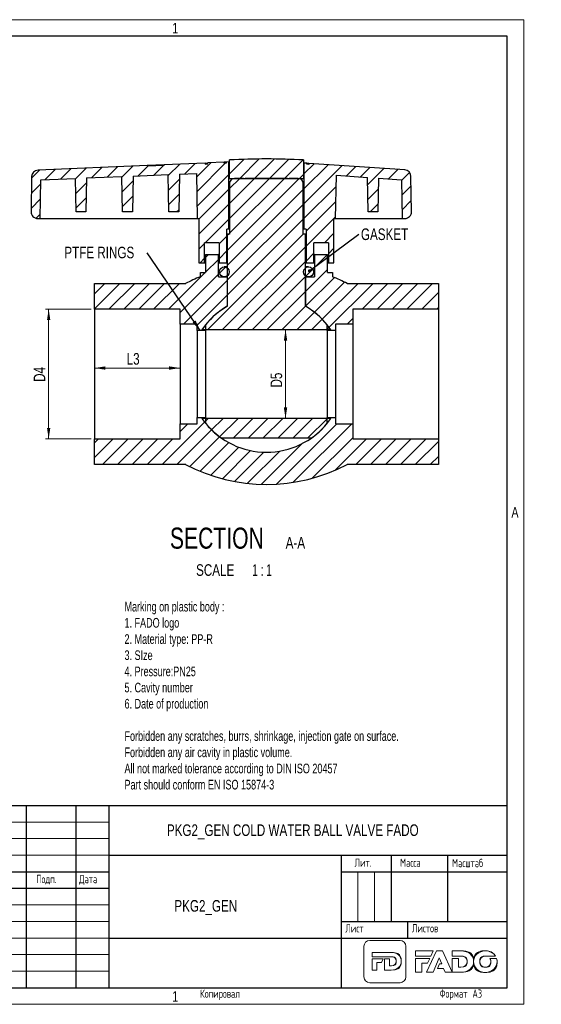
# Model space of a CAD drawing. Header units: inches. Extents: x 0 to 16.7, y 0 to 11.7.
# Tile 3 of 3: x 10.6 to 16.7, y 0 to 11.7. Entities that reach past the tile are written whole.
import ezdxf

# ---------------------------------------------------------------- set-up
doc = ezdxf.new("R2010")
doc.units = ezdxf.units.IN
doc.header["$MEASUREMENT"] = 0
doc.layers.add('ОСЕВЫЕ', color=7, linetype='Continuous')
doc.styles.add('SLDTEXTSTYLE0', font='TXT', dxfattribs={"width": 0.75})
doc.styles.add('SLDTEXTSTYLE1', font='TXT', dxfattribs={"width": 0.7})
doc.styles.add('SLDTEXTSTYLE2', font='TXT', dxfattribs={"width": 0.605, "bigfont": 'bigfont'})
doc.styles.add('SLDTEXTSTYLE4', font='TXT', dxfattribs={"width": 0.65})
doc.dimstyles.new('SLDDIMSTYLE1', dxfattribs={"dimtxt": 0.18, "dimasz": 0.04, "dimexe": 0, "dimexo": 0.0625, "dimgap": 0, "dimtad": 0, "dimtih": 1, "dimtoh": 1, "dimdec": 0, "dimrnd": 1e-09, "dimzin": 0, "dimdsep": 46, "dimtxsty": 'Standard', "dimblk1": 'DOT', "dimblk2": 'DOT', "dimsah": 1, "dimcen": 0.09, "dimadec": 0, "dimazin": 0, "dimtfac": 0.04, "dimtdec": 0, "dimtofl": 0, "dimtmove": 0, "dimatfit": 3, "dimldrblk": 'DOT', "dimfxl": 0, "dimfrac": 2, "dimtolj": 1, "dimtzin": 0, "dimarcsym": 0})
doc.dimstyles.new('SLDDIMSTYLE2', dxfattribs={"dimtxt": 0.137795, "dimasz": 0.13, "dimexe": 0, "dimexo": 0.0625, "dimgap": 0.034449, "dimtad": 1, "dimrnd": 1e-09, "dimzin": 12, "dimdsep": 46, "dimtxsty": 'SLDTEXTSTYLE0', "dimsah": 1, "dimcen": 0.09, "dimadec": 0, "dimazin": 3, "dimtfac": 1, "dimtofl": 0, "dimtmove": 0, "dimatfit": 3, "dimfxl": 0, "dimfrac": 2, "dimtolj": 1, "dimtzin": 12, "dimarcsym": 0})
doc.dimstyles.new('SLDDIMSTYLE3', dxfattribs={"dimtxt": 0.18, "dimasz": 0.13, "dimexe": 0, "dimexo": 0.0625, "dimgap": 0, "dimtad": 0, "dimtih": 1, "dimtoh": 1, "dimdec": 0, "dimrnd": 1e-09, "dimzin": 0, "dimdsep": 46, "dimtxsty": 'Standard', "dimsah": 1, "dimcen": 0.09, "dimadec": 0, "dimazin": 0, "dimtfac": 0.13, "dimtdec": 0, "dimtofl": 0, "dimtmove": 0, "dimatfit": 3, "dimfxl": 0, "dimfrac": 2, "dimtolj": 1, "dimtzin": 0, "dimarcsym": 0})

# ---------------------------------------------------------------- blocks, each defined once
blk = doc.blocks.new('logo+banner')
at = {"color": 179, "linetype": 'Continuous', "lineweight": 18}
for p, q in [((61.2, 71.7), (9.9, 71.7)), ((61.2, 71.7), (9.9, 71.7)), ((0, 61.7), (0, 10)), ((0, 61.7), (0, 10)), ((14, 44), (14, 51.3)), ((14, 51.3), (35, 51.3)), ((14, 44), (14, 51.3)), ((14, 51.3), (35, 51.3)), ((35, 51.3), (46.4, 51.3)), ((35, 51.3), (46.4, 51.3)), ((71.1, 10), (71.1, 61.7)), ((71.1, 10), (71.1, 61.7)), ((117.2, 53.9), (87.7, 53.9)), ((87.7, 53.9), (87.7, 45.1)), ((117.2, 53.9), (87.7, 53.9)), ((87.7, 53.9), (87.7, 45.1)), ((122.8, 54.2), (106.4, 17.6)), ((122.8, 54.2), (106.4, 17.6)), ((113.2, 45.1), (117.2, 53.9)), ((113.2, 45.1), (117.2, 53.9)), ((133, 54.2), (122.8, 54.2)), ((133, 54.2), (122.8, 54.2)), ((149.4, 17.6), (133, 54.2)), ((149.4, 17.6), (133, 54.2)), ((164.2, 53.9), (149.4, 53.9)), ((149.4, 53.9), (149.4, 45.1)), ((164.2, 53.9), (149.4, 53.9)), ((149.4, 53.9), (149.4, 45.1)), ((43.2, 44), (14, 44)), ((43.2, 44), (14, 44)), ((14, 21.3), (14, 40.6)), ((14, 40.6), (32.4, 40.6)), ((14, 21.3), (14, 40.6)), ((14, 40.6), (32.4, 40.6)), ((29.7, 34.1), (22.2, 34.1)), ((22.2, 34.1), (22.2, 21.3)), ((29.7, 34.1), (22.2, 34.1)), ((22.2, 34.1), (22.2, 21.3)), ((32.4, 40.6), (29.7, 34.1)), ((32.4, 40.6), (29.7, 34.1)), ((35, 21.3), (35, 40.6)), ((35, 40.6), (43.2, 40.6)), ((35, 21.3), (35, 40.6)), ((35, 40.6), (43.2, 40.6)), ((43.6, 44), (43.2, 44)), ((43.6, 44), (43.2, 44)), ((43.2, 40.6), (43.2, 28.7)), ((43.2, 40.6), (43.2, 28.7)), ((46.6, 44), (43.6, 44)), ((46.6, 44), (43.6, 44)), ((87.7, 45.1), (113.2, 45.1)), ((87.7, 45.1), (113.2, 45.1)), ((111.5, 41.2), (87.7, 41.2)), ((87.7, 41.2), (87.7, 17.6)), ((111.5, 41.2), (87.7, 41.2)), ((87.7, 41.2), (87.7, 17.6)), ((107.8, 32.9), (111.5, 41.2)), ((107.8, 32.9), (111.5, 41.2)), ((117.6, 17.6), (127.8, 42.2)), ((117.6, 17.6), (127.8, 42.2)), ((127.8, 42.2), (132.1, 31.9)), ((127.8, 42.2), (132.1, 31.9)), ((149.4, 45.1), (163.2, 45.1)), ((149.4, 45.1), (163.2, 45.1)), ((160.1, 41.2), (149.4, 41.2)), ((149.4, 41.2), (149.4, 17.6)), ((160.1, 41.2), (149.4, 41.2)), ((149.4, 41.2), (149.4, 17.6)), ((160.1, 26.5), (160.1, 41.2)), ((160.1, 26.5), (160.1, 41.2)), ((163.2, 45.1), (164.4, 45.1)), ((163.2, 45.1), (164.4, 45.1)), ((205.8, 45.2), (223, 45.2)), ((205.8, 45.2), (223, 45.2)), ((224.9, 41.1), (213.7, 41.1)), ((224.9, 41.1), (213.7, 41.1)), ((22.2, 21.3), (14, 21.3)), ((22.2, 21.3), (14, 21.3)), ((46.3, 21.3), (35, 21.3)), ((46.3, 21.3), (35, 21.3)), ((43.2, 28.7), (46.6, 28.7)), ((43.2, 28.7), (46.6, 28.7)), ((87.7, 17.6), (98.3, 17.6)), ((87.7, 17.6), (98.3, 17.6)), ((98.3, 17.6), (98.3, 32.9)), ((98.3, 32.9), (107.8, 32.9)), ((98.3, 17.6), (98.3, 32.9)), ((98.3, 32.9), (107.8, 32.9)), ((106.4, 17.6), (117.6, 17.6)), ((106.4, 17.6), (117.6, 17.6)), ((127.9, 31.9), (124.7, 24.1)), ((127.9, 31.9), (124.7, 24.1)), ((124.7, 24.1), (135.2, 24.1)), ((124.7, 24.1), (135.2, 24.1)), ((132.1, 31.9), (127.9, 31.9)), ((132.1, 31.9), (127.9, 31.9)), ((135.2, 24.1), (138, 17.6)), ((135.2, 24.1), (138, 17.6)), ((138, 17.6), (149.4, 17.6)), ((138, 17.6), (149.4, 17.6)), ((149.4, 17.6), (164, 17.6)), ((149.4, 17.6), (164, 17.6)), ((164.4, 26.5), (160.1, 26.5)), ((164.4, 26.5), (160.1, 26.5)), ((9.9, 0), (61.2, 0)), ((9.9, 0), (61.2, 0))]:
    blk.add_line(p, q, dxfattribs=at)
for points in [[(9.9, 71.7), (4.4, 71.7), (0, 67.2), (0, 61.7)], [(9.9, 71.7), (4.4, 71.7), (0, 67.2), (0, 61.7)], [(71.1, 61.7), (71.1, 67.2), (66.6, 71.7), (61.2, 71.7)], [(71.1, 61.7), (71.1, 67.2), (66.6, 71.7), (61.2, 71.7)], [(46.4, 51.3), (57.1, 51.3), (63.2, 45.1), (63.2, 36.4), (63.2, 27.8), (57, 21.3), (46.3, 21.3)], [(46.4, 51.3), (57.1, 51.3), (63.2, 45.1), (63.2, 36.4)], [(164, 17.6), (177.8, 17.6), (185.9, 25.4), (185.9, 35.8), (185.9, 46.4), (178, 53.9), (164.2, 53.9)], [(185.9, 35.8), (185.9, 46.4), (178, 53.9), (164.2, 53.9)], [(205.9, 53.9), (194.5, 53.9), (185.9, 45.8), (185.9, 35.7)], [(223, 45.2), (219.7, 50.4), (213.4, 53.9), (205.9, 53.9), (194.5, 53.9), (185.9, 45.8), (185.9, 35.7), (185.9, 25.6), (194.4, 17.5), (205.8, 17.5), (217.2, 17.5), (225.8, 25.7), (225.8, 35.7), (225.8, 37.6), (225.5, 39.4), (224.9, 41.1)], [(223, 45.2), (219.7, 50.4), (213.4, 53.9), (205.9, 53.9)], [(63.2, 36.4), (63.2, 27.8), (57, 21.3), (46.3, 21.3)], [(46.6, 28.7), (51.5, 28.7), (54.8, 31.5), (54.8, 36.4), (54.8, 41.2), (51.5, 44), (46.6, 44)], [(54.8, 36.4), (54.8, 41.2), (51.5, 44), (46.6, 44)], [(46.6, 28.7), (51.5, 28.7), (54.8, 31.5), (54.8, 36.4)], [(164, 17.6), (177.8, 17.6), (185.9, 25.4), (185.9, 35.8)], [(164.4, 45.1), (170.8, 45.1), (175, 41.6), (175, 35.8)], [(164.4, 45.1), (170.8, 45.1), (175, 41.6), (175, 35.8), (175, 29.8), (170.8, 26.5), (164.4, 26.5)], [(175, 35.8), (175, 29.8), (170.8, 26.5), (164.4, 26.5)], [(185.9, 35.7), (185.9, 25.6), (194.4, 17.5), (205.8, 17.5)], [(196.4, 35.7), (196.4, 40.9), (200.2, 45.2), (205.8, 45.2)], [(213.7, 41.1), (214.7, 39.6), (215.3, 37.7), (215.3, 35.7), (215.3, 30.6), (211.6, 26.3), (205.9, 26.3), (200.3, 26.3), (196.4, 30.7), (196.4, 35.7), (196.4, 40.9), (200.2, 45.2), (205.8, 45.2)], [(205.9, 26.3), (200.3, 26.3), (196.4, 30.7), (196.4, 35.7)], [(205.8, 17.5), (217.2, 17.5), (225.8, 25.7), (225.8, 35.7)], [(215.3, 35.7), (215.3, 30.6), (211.6, 26.3), (205.9, 26.3)], [(213.7, 41.1), (214.7, 39.6), (215.3, 37.7), (215.3, 35.7)], [(225.8, 35.7), (225.8, 37.6), (225.5, 39.4), (224.9, 41.1)], [(0, 10), (0, 4.5), (4.4, 0), (9.9, 0)], [(0, 10), (0, 4.5), (4.4, 0), (9.9, 0)], [(61.2, 0), (66.6, 0), (71.1, 4.5), (71.1, 10)], [(61.2, 0), (66.6, 0), (71.1, 4.5), (71.1, 10)]]:
    blk.add_open_spline(points, degree=3, dxfattribs=at)
blk = doc.blocks.new('SW_NOTE_0')
at = {"color": 0, "linetype": 'Continuous', "lineweight": 0, "attachment_point": 1, "style": 'SLDTEXTSTYLE1'}
for s, insert, char_height in [('Marking on plastic body :', (0, 0.148), 0.11458), ('1. FADO logo', (0, -0.044), 0.11458), ('2. Material type: PP-R', (0, -0.237), 0.11458), ('3. SIze', (0, -0.429), 0.1146), ('4. Pressure:PN25', (0, -0.621), 0.11458), ('5. Cavity number', (0, -0.813), 0.11458), ('6. Date of production', (0, -1.005), 0.11458), ('Forbidden any scratches, burrs, shrinkage, injection gate on surface.', (0, -1.389), 0.11458), ('Forbidden any air cavity in plastic volume.', (0, -1.582), 0.11458), ('All not marked tolerance according to DIN ISO 20457', (0, -1.774), 0.11458), ('Part should conform EN ISO 15874-3', (0, -1.966), 0.11458)]:
    blk.add_mtext(s, dxfattribs=dict(at, insert=insert, char_height=char_height))
blk = doc.blocks.new('_D_9')
at = {"color": 7, "linetype": 'Continuous', "lineweight": 0}
for p, q in [((11.402, 8.255), (10.859, 8.255)), ((10.898, 8.255), (10.898, 6.715)), ((11.402, 6.715), (10.859, 6.715))]:
    blk.add_line(p, q, dxfattribs=at)
at = {"color": 7, "linetype": 'Continuous', "lineweight": 18}
for points in [[(10.898, 8.255), (10.878, 8.125), (10.918, 8.125)], [(10.898, 6.715), (10.918, 6.845), (10.878, 6.845)]]:
    blk.add_solid(points, dxfattribs=at)
at = {"color": 7, "linetype": 'Continuous', "lineweight": 18, "insert": (10.72, 7.392), "char_height": 0.1378, "attachment_point": 1, "rotation": 90, "style": 'SLDTEXTSTYLE0'}
blk.add_mtext('D4', dxfattribs=at)
blk = doc.blocks.new('_D_10')
at = {"color": 7, "linetype": 'Continuous', "lineweight": 0}
for p, q in [((11.442, 8.215), (11.442, 7.517)), ((12.458, 8.038), (12.458, 7.517)), ((12.458, 7.556), (11.442, 7.556))]:
    blk.add_line(p, q, dxfattribs=at)
at = {"color": 7, "linetype": 'Continuous', "lineweight": 18}
for points in [[(11.442, 7.556), (11.572, 7.536), (11.572, 7.576)], [(12.458, 7.556), (12.328, 7.576), (12.328, 7.536)]]:
    blk.add_solid(points, dxfattribs=at)
at = {"color": 7, "linetype": 'Continuous', "lineweight": 18, "insert": (11.824, 7.734), "char_height": 0.1378, "attachment_point": 1, "style": 'SLDTEXTSTYLE0'}
blk.add_mtext('L3', dxfattribs=at)
blk = doc.blocks.new('_D_11')
at = {"color": 7, "linetype": 'Continuous', "lineweight": 0}
blk.add_line((13.709, 8.012), (13.709, 6.958), dxfattribs=at)
at = {"color": 7, "linetype": 'Continuous', "lineweight": 18}
for points in [[(13.709, 8.012), (13.689, 7.882), (13.729, 7.882)], [(13.709, 6.958), (13.729, 7.088), (13.689, 7.088)]]:
    blk.add_solid(points, dxfattribs=at)
at = {"color": 7, "linetype": 'Continuous', "lineweight": 18, "insert": (13.531, 7.325), "char_height": 0.1378, "attachment_point": 1, "rotation": 90, "style": 'SLDTEXTSTYLE0'}
blk.add_mtext('D5', dxfattribs=at)
blk = doc.blocks.new('SW_NOTE_0_4')
at = {"color": 0, "linetype": 'Continuous', "lineweight": 0, "attachment_point": 2}
for s, insert, char_height, style in [('SECTION', (0.684, 0.322), 0.25, 'SLDTEXTSTYLE0'), ('A-A', (1.616, 0.211), 0.1378, 'SLDTEXTSTYLE0'), ('SCALE', (0.664, -0.113), 0.1378, 'SLDTEXTSTYLE0'), ('1 : 1', (1.22, -0.113), 0.1378, 'SLDTEXTSTYLE4')]:
    blk.add_mtext(s, dxfattribs=dict(at, insert=insert, char_height=char_height, style=style))
blk = doc.blocks.new('SW_NOTE_0_5')
at = {"color": 0, "linetype": 'Continuous', "lineweight": 0, "insert": (-0.983, 0.073), "char_height": 0.1378, "attachment_point": 1, "style": 'SLDTEXTSTYLE0'}
blk.add_mtext('PTFE RINGS', dxfattribs=at)
blk = doc.blocks.new('SW_NOTE_0_6')
at = {"color": 0, "linetype": 'Continuous', "lineweight": 0, "insert": (0.024, 0.069), "char_height": 0.1378, "attachment_point": 1, "style": 'SLDTEXTSTYLE0'}
blk.add_mtext('GASKET', dxfattribs=at)
blk = doc.blocks.new('_Dot')
at = {"color": 0, "linetype": 'ByBlock', "lineweight": -2}
blk.add_line((-0.5, 0), (-1, 0), dxfattribs=at)
at = {"color": 0, "linetype": 'ByBlock', "const_width": 0.5}
blk.add_lwpolyline([(-0.25, 0, 1), (0.25, 0, 1)], format="xyb", close=True, dxfattribs=at)

msp = doc.modelspace()

# ---------------------------------------------------------------- hatches: boundary and pattern name
at = {"linetype": 'Continuous', "lineweight": 18}
h = msp.add_hatch(dxfattribs=at)
h.set_pattern_fill('ANSI31', style=0)
edge = h.paths.add_edge_path(flags=0)
edge.add_line((12.748, 9.043), (12.92, 9.043))
edge.add_line((12.92, 9.043), (12.92, 8.807))
edge.add_line((12.92, 8.807), (13.012, 8.807))
edge.add_line((13.012, 8.807), (13.012, 9.206))
edge.add_line((13.012, 9.206), (13.038, 9.206))
edge.add_line((13.038, 9.206), (13.038, 10.003))
edge.add_line((13.038, 10.003), (13.006, 10.001))
edge.add_line((13.006, 10.001), (13.006, 9.989))
edge.add_line((13.006, 9.989), (12.982, 9.988))
edge.add_line((12.982, 9.988), (12.982, 10))
edge.add_line((12.982, 10), (12.786, 9.992))
edge.add_line((12.786, 9.992), (12.787, 9.98))
edge.add_line((12.787, 9.98), (12.754, 9.979))
edge.add_line((12.754, 9.979), (12.754, 9.991))
edge.add_line((12.754, 9.991), (12.267, 9.97))
edge.add_line((12.267, 9.97), (12.267, 9.966))
edge.add_line((12.267, 9.966), (12.069, 9.958))
edge.add_line((12.069, 9.958), (12.068, 9.961))
edge.add_line((12.068, 9.961), (10.772, 9.906))
edge.add_arc((10.775, 9.828), 0.0787, 92.4286, 179)
edge.add_line((10.696, 9.829), (10.689, 9.413))
edge.add_arc((10.768, 9.411), 0.0787, 179, 270)
edge.add_line((10.768, 9.332), (10.798, 9.332))
edge.add_line((10.798, 9.332), (10.806, 9.79))
edge.add_line((10.806, 9.79), (11.216, 9.807))
edge.add_line((11.216, 9.807), (11.223, 9.411))
edge.add_line((11.223, 9.411), (11.341, 9.411))
edge.add_line((11.341, 9.411), (11.348, 9.813))
edge.add_line((11.348, 9.813), (11.767, 9.83))
edge.add_line((11.767, 9.83), (11.774, 9.411))
edge.add_line((11.774, 9.411), (11.892, 9.411))
edge.add_line((11.892, 9.411), (11.9, 9.836))
edge.add_line((11.9, 9.836), (12.316, 9.854))
edge.add_line((12.316, 9.854), (12.323, 9.411))
edge.add_line((12.323, 9.411), (12.441, 9.411))
edge.add_line((12.441, 9.411), (12.449, 9.859))
edge.add_line((12.449, 9.859), (12.652, 9.868))
edge.add_line((12.652, 9.868), (12.661, 9.332))
edge.add_line((12.661, 9.332), (12.681, 9.332))
edge.add_line((12.681, 9.332), (12.681, 8.807))
edge.add_line((12.681, 8.807), (12.748, 8.807))
edge.add_line((12.748, 8.807), (12.748, 9.043))
h = msp.add_hatch(dxfattribs=at)
h.set_pattern_fill('ANSI31', style=0)
edge = h.paths.add_edge_path(flags=0)
edge.add_line((13.043, 9.803), (13.922, 9.803))
edge.add_line((13.922, 9.803), (13.922, 10.028))
edge.add_arc((13.483, 1.839), 8.2, 86.9245, 93.0755)
edge.add_line((13.043, 10.028), (13.043, 9.803))
h = msp.add_hatch(dxfattribs=at)
h.set_pattern_fill('ANSI31', style=0)
edge = h.paths.add_edge_path(flags=0)
edge.add_line((14.046, 8.807), (14.046, 9.043))
edge.add_line((14.046, 9.043), (14.217, 9.043))
edge.add_line((14.217, 9.043), (14.217, 8.807))
edge.add_line((14.217, 8.807), (14.284, 8.807))
edge.add_line((14.284, 8.807), (14.284, 9.332))
edge.add_line((14.284, 9.332), (14.303, 9.332))
edge.add_line((14.303, 9.332), (14.312, 9.846))
edge.add_line((14.312, 9.846), (14.68, 9.82))
edge.add_line((14.68, 9.82), (14.688, 9.411))
edge.add_line((14.688, 9.411), (14.806, 9.411))
edge.add_line((14.806, 9.411), (14.813, 9.811))
edge.add_line((14.813, 9.811), (15.087, 9.792))
edge.add_line((15.087, 9.792), (15.095, 9.332))
edge.add_line((15.095, 9.332), (15.125, 9.332))
edge.add_arc((15.125, 9.411), 0.0787, 270, 361)
edge.add_line((15.204, 9.413), (15.197, 9.831))
edge.add_arc((15.118, 9.83), 0.0787, 1, 86.0557)
edge.add_line((15.123, 9.908), (13.986, 9.987))
edge.add_line((13.986, 9.987), (13.985, 9.975))
edge.add_line((13.985, 9.975), (13.961, 9.977))
edge.add_line((13.961, 9.977), (13.962, 9.988))
edge.add_line((13.962, 9.988), (13.927, 9.991))
edge.add_line((13.927, 9.991), (13.927, 9.206))
edge.add_line((13.927, 9.206), (13.953, 9.206))
edge.add_line((13.953, 9.206), (13.953, 8.807))
edge.add_line((13.953, 8.807), (14.046, 8.807))
h = msp.add_hatch(dxfattribs=at)
h.set_pattern_fill('ANSI31', style=0)
edge = h.paths.add_edge_path(flags=0)
edge.add_line((13.947, 9.147), (13.919, 9.147))
edge.add_line((13.919, 9.147), (13.919, 9.748))
edge.add_arc((13.86, 9.748), 0.0591, 0, 90)
edge.add_line((13.86, 9.807), (13.773, 9.807))
edge.add_ellipse((13.773, 9.689), major_axis=(0.167, 0), ratio=0.707107, start_angle=90, end_angle=103.4468)
edge.add_line((13.734, 9.804), (13.734, 9.807))
edge.add_line((13.734, 9.807), (13.23, 9.807))
edge.add_line((13.23, 9.807), (13.23, 9.804))
edge.add_ellipse((13.192, 9.689), major_axis=(-0.167, 0), ratio=0.707107, start_angle=256.5532, end_angle=270)
edge.add_line((13.192, 9.807), (13.104, 9.807))
edge.add_arc((13.104, 9.748), 0.0591, 90, 180)
edge.add_line((13.045, 9.748), (13.045, 9.147))
edge.add_line((13.045, 9.147), (13.018, 9.147))
edge.add_line((13.018, 9.147), (13.018, 8.289))
edge.add_arc((13.482, 7.485), 0.929, 120.014, 145.4603)
edge.add_line((12.717, 8.012), (14.247, 8.012))
edge.add_arc((13.482, 7.485), 0.929, 34.5397, 59.986)
edge.add_line((13.947, 8.289), (13.947, 9.147))
h = msp.add_hatch(dxfattribs=at)
h.set_pattern_fill('ANSI31', style=0)
edge = h.paths.add_edge_path(flags=0)
edge.add_line((12.76, 8.001), (12.76, 8.069))
edge.add_arc((13.482, 7.485), 0.929, 119.8249, 141.0511, ccw=False)
edge.add_line((13.02, 8.291), (13.02, 8.639))
edge.add_line((13.02, 8.639), (12.912, 8.639))
edge.add_line((12.912, 8.639), (12.912, 8.904))
edge.add_line((12.912, 8.904), (12.759, 8.904))
edge.add_line((12.759, 8.904), (12.759, 8.691))
edge.add_line((12.759, 8.691), (12.699, 8.691))
edge.add_line((12.699, 8.691), (12.699, 8.641))
edge.add_arc((13.482, 6.724), 2.071, 112.2281, 117.5737)
edge.add_line((12.524, 8.56), (11.442, 8.56))
edge.add_line((11.442, 8.56), (11.442, 8.255))
edge.add_line((11.442, 8.255), (12.458, 8.255))
edge.add_line((12.458, 8.255), (12.458, 8.077))
edge.add_line((12.458, 8.077), (12.662, 8.077))
edge.add_line((12.662, 8.077), (12.662, 8.001))
edge.add_line((12.662, 8.001), (12.76, 8.001))
h = msp.add_hatch(dxfattribs=at)
h.set_pattern_fill('ANSI31', style=0)
edge = h.paths.add_edge_path(flags=0)
edge.add_line((14.205, 8.069), (14.205, 8.001))
edge.add_line((14.205, 8.001), (14.303, 8.001))
edge.add_line((14.303, 8.001), (14.303, 8.077))
edge.add_line((14.303, 8.077), (14.507, 8.077))
edge.add_line((14.507, 8.077), (14.507, 8.255))
edge.add_line((14.507, 8.255), (15.523, 8.255))
edge.add_line((15.523, 8.255), (15.523, 8.56))
edge.add_line((15.523, 8.56), (14.441, 8.56))
edge.add_arc((13.482, 6.724), 2.071, 62.4263, 67.7719)
edge.add_line((14.266, 8.641), (14.266, 8.691))
edge.add_line((14.266, 8.691), (14.206, 8.691))
edge.add_line((14.206, 8.691), (14.206, 8.904))
edge.add_line((14.206, 8.904), (14.053, 8.904))
edge.add_line((14.053, 8.904), (14.053, 8.639))
edge.add_line((14.053, 8.639), (13.944, 8.639))
edge.add_line((13.944, 8.639), (13.944, 8.291))
edge.add_arc((13.482, 7.485), 0.929, 38.9489, 60.1751, ccw=False)
h = msp.add_hatch(dxfattribs=at)
h.set_pattern_fill('ANSI31', style=0)
edge = h.paths.add_edge_path(flags=0)
edge.add_arc((12.982, 8.698), 0.0591, 0, 360)
h = msp.add_hatch(dxfattribs=at)
h.set_pattern_fill('ANSI31', style=0)
edge = h.paths.add_edge_path(flags=0)
edge.add_arc((13.982, 8.698), 0.0591, 0, 360)
h = msp.add_hatch(dxfattribs=at)
h.set_pattern_fill('ANSI31', style=0)
edge = h.paths.add_edge_path(flags=0)
edge.add_line((14.303, 6.893), (14.303, 6.969))
edge.add_line((14.303, 6.969), (14.205, 6.969))
edge.add_line((14.205, 6.969), (14.205, 6.901))
edge.add_arc((13.482, 7.485), 0.929, 218.9489, 321.0511, ccw=False)
edge.add_line((12.76, 6.901), (12.76, 6.969))
edge.add_line((12.76, 6.969), (12.662, 6.969))
edge.add_line((12.662, 6.969), (12.662, 6.893))
edge.add_line((12.662, 6.893), (12.458, 6.893))
edge.add_line((12.458, 6.893), (12.458, 6.715))
edge.add_line((12.458, 6.715), (11.442, 6.715))
edge.add_line((11.442, 6.715), (11.442, 6.41))
edge.add_line((11.442, 6.41), (12.524, 6.41))
edge.add_arc((13.482, 8.246), 2.071, 242.4263, 297.5737)
edge.add_line((14.441, 6.41), (15.523, 6.41))
edge.add_line((15.523, 6.41), (15.523, 6.715))
edge.add_line((15.523, 6.715), (14.507, 6.715))
edge.add_line((14.507, 6.715), (14.507, 6.893))
edge.add_line((14.507, 6.893), (14.303, 6.893))
h = msp.add_hatch(dxfattribs=at)
h.set_pattern_fill('ANSI31', style=0)
edge = h.paths.add_edge_path(flags=0)
edge.add_arc((13.482, 7.485), 0.929, 305.2903, 325.4603)
edge.add_line((14.247, 6.958), (12.717, 6.958))
edge.add_arc((13.482, 7.485), 0.929, 214.5397, 234.7097)
edge.add_line((12.946, 6.727), (14.019, 6.727))

# ---------------------------------------------------------------- linework, layer by layer
at = {"color": 7, "linetype": 'Continuous', "lineweight": 25}
for p, q in [((16.339, 11.496), (0.787, 11.496)), ((16.339, 0.197), (16.339, 11.496)), ((12.068, 9.961), (10.772, 9.906)), ((12.267, 9.97), (12.068, 9.961)), ((12.069, 9.958), (12.068, 9.961)), ((12.069, 9.958), (12.267, 9.966)), ((12.754, 9.991), (12.267, 9.97)), ((12.267, 9.97), (12.267, 9.966)), ((12.754, 9.991), (12.754, 9.979)), ((12.754, 9.979), (12.787, 9.98)), ((12.757, 9.991), (12.77, 9.991)), ((12.77, 9.991), (12.783, 9.992)), ((12.771, 9.979), (12.77, 9.991)), ((12.982, 10), (12.786, 9.992)), ((12.787, 9.98), (12.786, 9.992)), ((13.006, 10.001), (12.982, 10)), ((12.982, 9.988), (12.982, 10)), ((13.006, 9.989), (12.982, 9.988)), ((13.038, 10.003), (13.006, 10.001)), ((13.006, 10.001), (13.006, 9.989)), ((13.038, 9.206), (13.038, 10.003)), ((13.043, 10.003), (13.038, 10.003)), ((13.043, 9.803), (13.043, 10.028)), ((13.922, 10.028), (13.922, 9.803)), ((13.927, 9.991), (13.922, 9.991)), ((13.927, 9.991), (13.927, 9.206)), ((13.962, 9.988), (13.927, 9.991)), ((13.961, 9.977), (13.962, 9.988)), ((13.985, 9.975), (13.961, 9.977)), ((13.986, 9.987), (13.962, 9.988)), ((13.986, 9.987), (13.985, 9.975)), ((15.123, 9.908), (13.986, 9.987)), ((10.696, 9.829), (10.689, 9.413)), ((11.348, 9.813), (11.767, 9.83)), ((11.774, 9.411), (11.767, 9.83)), ((11.9, 9.836), (11.892, 9.411)), ((11.9, 9.836), (12.316, 9.854)), ((12.323, 9.411), (12.316, 9.854)), ((12.449, 9.859), (12.441, 9.411)), ((12.449, 9.859), (12.652, 9.868)), ((12.652, 9.868), (12.661, 9.332)), ((14.303, 9.332), (14.312, 9.846)), ((14.312, 9.846), (14.68, 9.82)), ((15.204, 9.413), (15.197, 9.831)), ((10.798, 9.332), (10.806, 9.79)), ((10.806, 9.79), (11.216, 9.807)), ((11.223, 9.411), (11.216, 9.807)), ((11.348, 9.813), (11.341, 9.411)), ((13.922, 9.803), (13.043, 9.803)), ((13.045, 9.748), (13.045, 9.147)), ((13.192, 9.807), (13.104, 9.807)), ((13.23, 9.804), (13.23, 9.807)), ((13.734, 9.807), (13.23, 9.807)), ((13.734, 9.807), (13.734, 9.804)), ((13.86, 9.807), (13.773, 9.807)), ((13.919, 9.147), (13.919, 9.748)), ((14.688, 9.411), (14.68, 9.82)), ((14.813, 9.811), (14.806, 9.411)), ((14.813, 9.811), (15.087, 9.792)), ((15.087, 9.792), (15.095, 9.332)), ((11.341, 9.411), (11.223, 9.411)), ((11.892, 9.411), (11.774, 9.411)), ((12.441, 9.411), (12.323, 9.411)), ((14.806, 9.411), (14.688, 9.411)), ((10.768, 9.332), (10.798, 9.332)), ((10.798, 9.332), (12.661, 9.332)), ((12.661, 9.332), (12.681, 9.332)), ((12.681, 9.332), (12.681, 8.807)), ((14.284, 9.332), (14.303, 9.332)), ((14.284, 8.807), (14.284, 9.332)), ((14.303, 9.332), (15.095, 9.332)), ((15.095, 9.332), (15.125, 9.332)), ((13.012, 8.807), (13.012, 9.206)), ((13.038, 9.206), (13.012, 9.206)), ((13.018, 9.147), (13.018, 8.289)), ((13.045, 9.147), (13.018, 9.147)), ((13.045, 9.206), (13.038, 9.206)), ((13.927, 9.206), (13.919, 9.206)), ((13.947, 9.147), (13.919, 9.147)), ((13.953, 9.206), (13.927, 9.206)), ((13.947, 8.289), (13.947, 9.147)), ((13.953, 9.206), (13.953, 8.807)), ((12.748, 8.807), (12.748, 9.043)), ((12.92, 9.043), (12.748, 9.043)), ((12.92, 9.043), (12.92, 8.807)), ((14.217, 9.043), (14.046, 9.043)), ((14.046, 8.807), (14.046, 9.043)), ((14.217, 9.043), (14.217, 8.807)), ((12.759, 8.904), (12.759, 8.691)), ((12.759, 8.904), (12.912, 8.904)), ((12.912, 8.639), (12.912, 8.904)), ((12.92, 8.904), (12.912, 8.904)), ((14.053, 8.904), (14.046, 8.904)), ((14.053, 8.904), (14.053, 8.639)), ((14.053, 8.904), (14.206, 8.904)), ((14.206, 8.691), (14.206, 8.904)), ((12.681, 8.807), (12.748, 8.807)), ((12.748, 8.807), (12.759, 8.807)), ((12.92, 8.807), (13.012, 8.807)), ((13.012, 8.807), (13.018, 8.807)), ((13.947, 8.807), (13.953, 8.807)), ((13.953, 8.807), (14.046, 8.807)), ((14.206, 8.807), (14.217, 8.807)), ((14.217, 8.807), (14.284, 8.807)), ((12.699, 8.641), (12.699, 8.691)), ((12.699, 8.691), (12.759, 8.691)), ((13.018, 8.757), (12.982, 8.757)), ((13.982, 8.757), (13.947, 8.757)), ((14.206, 8.691), (14.266, 8.691)), ((14.266, 8.691), (14.266, 8.641)), ((11.442, 8.255), (11.442, 8.56)), ((11.442, 8.56), (12.524, 8.56)), ((12.912, 8.639), (13.02, 8.639)), ((13.02, 8.291), (13.02, 8.639)), ((13.944, 8.639), (13.944, 8.291)), ((13.944, 8.639), (14.053, 8.639)), ((14.441, 8.56), (15.523, 8.56)), ((15.523, 8.56), (15.523, 8.255)), ((12.458, 8.255), (11.442, 8.255)), ((11.442, 8.255), (11.442, 6.715)), ((12.458, 8.077), (12.458, 8.255)), ((15.523, 8.255), (14.507, 8.255)), ((14.507, 8.255), (14.507, 8.077)), ((15.523, 8.255), (15.523, 6.715)), ((12.662, 8.077), (12.458, 8.077)), ((12.458, 8.077), (12.458, 6.893)), ((12.662, 8.001), (12.662, 8.077)), ((12.76, 8.069), (12.76, 8.001)), ((14.205, 8.001), (14.205, 8.069)), ((14.507, 8.077), (14.303, 8.077)), ((14.303, 8.077), (14.303, 8.001)), ((14.507, 8.077), (14.507, 6.893)), ((12.76, 8.001), (12.662, 8.001)), ((12.662, 8.001), (12.662, 6.969)), ((12.717, 8.012), (14.247, 8.012)), ((12.76, 8.001), (12.76, 6.969)), ((14.303, 8.001), (14.205, 8.001)), ((14.205, 8.001), (14.205, 6.969)), ((14.303, 8.001), (14.303, 6.969)), ((12.662, 6.893), (12.662, 6.969)), ((12.662, 6.969), (12.76, 6.969)), ((14.247, 6.958), (12.717, 6.958)), ((12.76, 6.969), (12.76, 6.901)), ((14.205, 6.901), (14.205, 6.969)), ((14.205, 6.969), (14.303, 6.969)), ((14.303, 6.969), (14.303, 6.893)), ((12.458, 6.715), (12.458, 6.893)), ((12.458, 6.893), (12.662, 6.893)), ((14.303, 6.893), (14.507, 6.893)), ((14.507, 6.893), (14.507, 6.715)), ((11.442, 6.41), (11.442, 6.715)), ((11.442, 6.715), (12.458, 6.715)), ((12.946, 6.727), (14.019, 6.727)), ((14.507, 6.715), (15.523, 6.715)), ((15.523, 6.715), (15.523, 6.41)), ((12.524, 6.41), (11.442, 6.41)), ((15.523, 6.41), (14.441, 6.41)), ((9.055, 2.362), (16.339, 2.362)), ((10.63, 2.362), (10.63, 0.197)), ((11.22, 2.362), (11.22, 0.197)), ((11.614, 2.362), (11.614, 0.197)), ((11.614, 1.772), (16.339, 1.772)), ((14.37, 1.772), (14.37, 0.197)), ((14.961, 1.772), (14.961, 0.984)), ((15.63, 1.772), (15.63, 0.984)), ((9.055, 1.575), (11.614, 1.575)), ((14.37, 1.575), (16.339, 1.575)), ((9.055, 1.378), (11.614, 1.378)), ((14.37, 0.984), (16.339, 0.984)), ((15.157, 0.984), (15.157, 0.787)), ((11.614, 0.787), (16.339, 0.787)), ((0.787, 0.197), (16.339, 0.197))]:
    msp.add_line(p, q, dxfattribs=at)
at = {"color": 7, "linetype": 'Continuous', "lineweight": 18}
for p, q in [((9.055, 2.165), (11.614, 2.165)), ((9.055, 1.969), (11.614, 1.969)), ((9.055, 1.772), (11.614, 1.772)), ((14.567, 1.575), (14.567, 0.984)), ((14.764, 1.575), (14.764, 0.984)), ((9.055, 1.181), (11.614, 1.181)), ((9.055, 0.984), (11.614, 0.984)), ((9.055, 0.787), (11.614, 0.787)), ((9.055, 0.591), (11.614, 0.591)), ((9.055, 0.394), (11.614, 0.394))]:
    msp.add_line(p, q, dxfattribs=at)
at = {"color": 7, "linetype": 'Continuous', "lineweight": 25}
for centre in [(12.982, 8.698), (13.982, 8.698)]:
    msp.add_circle(centre, 0.0591, dxfattribs=at)
for centre, radius, start, end in [((13.483, 1.839), 8.2, 86.9245, 93.0755), ((10.775, 9.828), 0.0787, 92.4286, 179), ((15.118, 9.83), 0.0787, 1, 86.0557), ((13.104, 9.748), 0.0591, 90, 180), ((13.86, 9.748), 0.0591, 0, 90), ((10.768, 9.411), 0.0787, 179, 270), ((15.125, 9.411), 0.0787, 270, 1), ((13.482, 6.724), 2.071, 112.2281, 117.5737), ((13.482, 6.724), 2.071, 62.4263, 67.7719), ((13.482, 7.485), 0.929, 120.014, 145.4603), ((13.482, 7.485), 0.929, 119.8249, 141.0511), ((13.482, 7.485), 0.929, 38.9489, 60.1751), ((13.482, 7.485), 0.929, 34.5397, 59.986), ((13.482, 7.485), 0.929, 214.5397, 234.7097), ((13.482, 7.485), 0.929, 218.9489, 321.0511), ((13.482, 7.485), 0.929, 305.2903, 325.4603), ((13.482, 8.246), 2.071, 242.4263, 297.5737)]:
    msp.add_arc(centre, radius, start, end, dxfattribs=at)
for centre, major_axis, start_param, end_param in [((13.192, 9.689), (-0.167, 0), 4.477698, 4.712389), ((13.773, 9.689), (0.167, 0), 1.570796, 1.805487)]:
    msp.add_ellipse(centre, major_axis=major_axis, ratio=0.707107, start_param=start_param, end_param=end_param, dxfattribs=at)
at = {"layer": 'ОСЕВЫЕ', "lineweight": 18}
for p, q in [((0, 11.693), (16.535, 11.693)), ((16.535, 11.693), (16.535, 0)), ((0, 0), (16.535, 0))]:
    msp.add_line(p, q, dxfattribs=at)

# ---------------------------------------------------------------- block references
at = {"color": 7, "linetype": 'Continuous', "lineweight": 0}
for name, p in [('SW_NOTE_0_6', (14.58, 9.145)), ('SW_NOTE_0_5', (12.067, 8.924)), ('SW_NOTE_0_4', (12.21, 5.339)), ('SW_NOTE_0', (11.798, 4.632))]:
    msp.add_blockref(name, p, dxfattribs=at)
at = {"color": 7, "linetype": 'Continuous', "xscale": 0.007, "yscale": 0.007, "zscale": 0.007}
msp.add_blockref('logo+banner', (14.639, 0.257), dxfattribs=at)

# ---------------------------------------------------------------- texts
at = {"color": 7, "linetype": 'Continuous', "lineweight": 0}
for s, insert, char_height, attachment_point, style in [('1', (12.4, 11.654), 0.125, 2, 'SLDTEXTSTYLE0'), ('A', (16.432, 5.906), 0.125, 2, 'SLDTEXTSTYLE0'), ('PKG2_GEN COLD WATER BALL VALVE FADO', (12.301, 2.137), 0.1378, 1, 'SLDTEXTSTYLE0'), ('Лит.', (14.528, 1.731), 0.0984, 1, 'SLDTEXTSTYLE2'), ('Масса', (15.069, 1.731), 0.0984, 1, 'SLDTEXTSTYLE2'), ('Масштаб', (15.686, 1.727), 0.0984, 1, 'SLDTEXTSTYLE2'), ('Подп.', (10.75, 1.537), 0.0984, 1, 'SLDTEXTSTYLE2'), ('Дата', (11.259, 1.537), 0.0984, 1, 'SLDTEXTSTYLE2'), ('PKG2_GEN', (12.39, 1.238), 0.1378, 1, 'SLDTEXTSTYLE0'), ('Лист', (14.419, 0.951), 0.0984, 1, 'SLDTEXTSTYLE2'), ('Листов', (15.209, 0.953), 0.0984, 1, 'SLDTEXTSTYLE2'), ('1', (12.4, 0.155), 0.125, 2, 'SLDTEXTSTYLE0'), ('Копировал', (12.695, 0.176), 0.0984, 1, 'SLDTEXTSTYLE2'), ('Формат А3', (15.537, 0.177), 0.0984, 1, 'SLDTEXTSTYLE2')]:
    msp.add_mtext(s, dxfattribs=dict(at, insert=insert, char_height=char_height, attachment_point=attachment_point, style=style))

# ---------------------------------------------------------------- dimensions: what is measured, and where the dimension line sits
at = {"color": 7, "linetype": 'Continuous', "lineweight": 18}
for base, p1, p2, text, picture, middle in [((10.898, 6.715), (11.442, 8.255), (11.442, 6.715), 'D4', '_D_9', (10.898, 7.511)), ((13.709, 6.958), (14.247, 8.012), (14.247, 6.958), 'D5', '_D_11', (13.709, 7.444))]:
    dim = msp.add_linear_dim(base=base, p1=p1, p2=p2, angle=90, text=text, dimstyle='SLDDIMSTYLE2', dxfattribs=at)
    dim.commit()
    dim.dimension.update_dxf_attribs({"geometry": picture, "text_midpoint": middle, "dimtype": 160})
dim = msp.add_linear_dim(base=(11.442, 7.556), p1=(12.458, 8.077), p2=(11.442, 8.255), text='L3', dimstyle='SLDDIMSTYLE2', dxfattribs=at)
dim.commit()
dim.dimension.update_dxf_attribs({"geometry": '_D_10', "text_midpoint": (11.917, 7.556), "dimtype": 160})

# ---------------------------------------------------------------- leaders
at = {"color": 7, "linetype": 'Continuous', "lineweight": 0}
for points, dimstyle in [([(13.995, 8.71), (14.58, 9.145)], 'SLDDIMSTYLE1'), ([(12.697, 8.001), (12.067, 8.924)], 'SLDDIMSTYLE3')]:
    msp.add_leader(points, dimstyle=dimstyle, dxfattribs=at)

doc.saveas('drawing.dxf')
